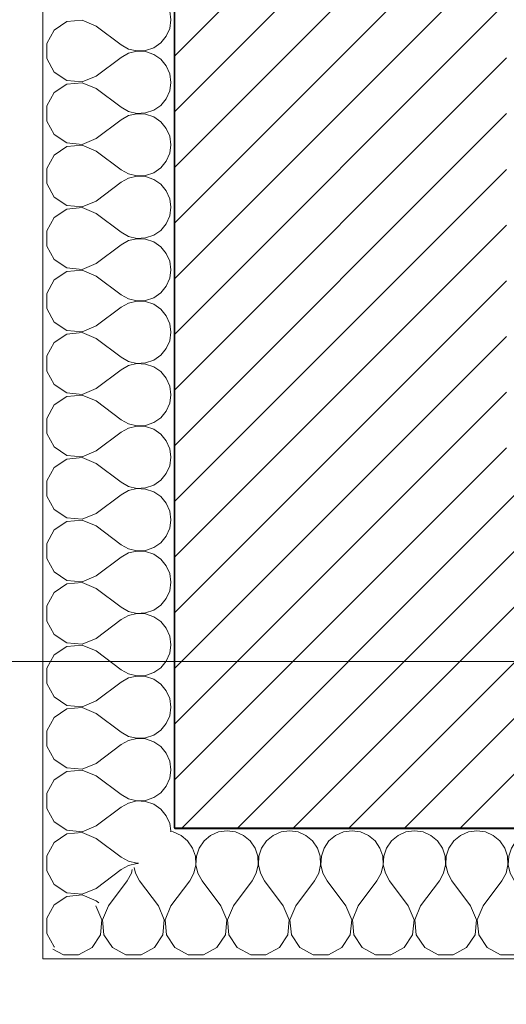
# Model space of a CAD drawing. Header units: millimetres. Extents: x -21056 to 421, y 9759 to 15589.
# Tile 9 of 120: x -6864 to -6808, y 9865 to 9978. Entities that reach past the tile are written whole.
import ezdxf

# ---------------------------------------------------------------- set-up
doc = ezdxf.new("R2010")
doc.units = ezdxf.units.MM
doc.header["$LTSCALE"] = 25
doc.header["$MEASUREMENT"] = 0
doc.linetypes.add('Kropki i Kreski', pattern=[670.277762, 352.777767, -176.388884, 0, -141.111112])
for name, color, linetype in [('Konstrukcja - Siatki mod', 7, 'Continuous'), ('KR_INW', 7, 'Continuous'), ('NAPIS_SODON', 7, 'Continuous')]:
    doc.layers.add(name, color=color, linetype=linetype)
for name, color, linetype, lineweight in [('Konstrukcja - Siatki mod_Nr_pióra__48', 1, 'Continuous', 15), ('KR_INW_Nr_pióra__101', 252, 'Continuous', 5), ('KR_INW_Nr_pióra__102', 3, 'Continuous', 5), ('KR_INW_Nr_pióra__27', 7, 'Continuous', 25), ('KR_INW_Nr_pióra__47', 7, 'Continuous', 15), ('NAPIS_SODON_Nr_pióra__1', 7, 'Continuous', 13)]:
    doc.layers.add(name, color=color, linetype=linetype, lineweight=lineweight)
pattern_1 = [(45, (0, 0), (-31.819804, 31.819804), [])]

# ---------------------------------------------------------------- blocks, each defined once
blk = doc.blocks.new('Strop_1', base_point=(179225, 121523.3))
at = {"layer": 'NAPIS_SODON_Nr_pióra__1', "linetype": 'Continuous', "flags": 128}
blk.add_lwpolyline([(179225, 121523.3), (179225.9, 107003.8), (250898.3, 107008.3), (250897.4, 121527.8)], close=True, dxfattribs=at)
blk = doc.blocks.new('*X208')
at = {"layer": 'KR_INW_Nr_pióra__102', "linetype": 'Continuous'}
for p, q in [((179221.5, 107928.6), (179220.2, 107938.3)), ((179102.4, 107926.5), (179088, 107916.9)), ((179119.8, 107928.2), (179102.4, 107926.5)), ((179135.8, 107921.4), (179119.8, 107928.2)), ((179135.8, 107921.4), (179164.4, 107900)), ((179216.2, 107909.8), (179220.2, 107918.8)), ((179220.2, 107918.8), (179221.5, 107928.6)), ((179088, 107916.9), (179079.7, 107901.6)), ((179209.9, 107902.2), (179216.2, 107909.8)), ((179079.7, 107901.6), (179079.7, 107884.2)), ((179164.4, 107900), (179173, 107895.2)), ((179173, 107895.2), (179182.6, 107893)), ((179192.4, 107893.5), (179201.8, 107896.6)), ((179201.8, 107896.6), (179209.9, 107902.2)), ((179079.7, 107884.2), (179088, 107868.8)), ((179135.8, 107864.3), (179164.4, 107885.7)), ((179173, 107890.5), (179164.4, 107885.7)), ((179182.6, 107892.7), (179173, 107890.5)), ((179182.6, 107893), (179192.4, 107893.5)), ((179192.4, 107892.2), (179182.6, 107892.7)), ((179201.8, 107889.1), (179192.4, 107892.2)), ((179209.9, 107883.5), (179201.8, 107889.1)), ((179216.2, 107875.9), (179209.9, 107883.5)), ((179220.2, 107866.9), (179216.2, 107875.9)), ((179088, 107868.8), (179102.4, 107859.2)), ((179119.8, 107857.6), (179135.8, 107864.3)), ((179221.5, 107857.1), (179220.2, 107866.9)), ((179102.4, 107855.1), (179088, 107845.5)), ((179102.4, 107859.2), (179119.8, 107857.6)), ((179119.8, 107856.7), (179102.4, 107855.1)), ((179135.8, 107850), (179119.8, 107856.7)), ((179135.8, 107850), (179164.4, 107828.6)), ((179220.2, 107847.4), (179221.5, 107857.1)), ((179088, 107845.5), (179079.7, 107830.1)), ((179216.2, 107838.4), (179220.2, 107847.4)), ((179079.7, 107830.1), (179079.7, 107812.7)), ((179164.4, 107828.6), (179173, 107823.8)), ((179201.8, 107825.2), (179209.9, 107830.8)), ((179209.9, 107830.8), (179216.2, 107838.4)), ((179173, 107819.1), (179164.4, 107814.3)), ((179173, 107823.8), (179182.6, 107821.6)), ((179182.6, 107821.3), (179173, 107819.1)), ((179182.6, 107821.6), (179192.4, 107822.1)), ((179192.4, 107820.8), (179182.6, 107821.3)), ((179192.4, 107822.1), (179201.8, 107825.2)), ((179201.8, 107817.7), (179192.4, 107820.8)), ((179209.9, 107812.1), (179201.8, 107817.7)), ((179079.7, 107812.7), (179088, 107797.4)), ((179135.8, 107792.9), (179164.4, 107814.3)), ((179216.2, 107804.5), (179209.9, 107812.1)), ((179088, 107797.4), (179102.4, 107787.8)), ((179220.2, 107795.5), (179216.2, 107804.5)), ((179221.5, 107785.7), (179220.2, 107795.5)), ((179102.4, 107783.7), (179088, 107774)), ((179102.4, 107787.8), (179119.8, 107786.1)), ((179119.8, 107785.3), (179102.4, 107783.7)), ((179119.8, 107786.1), (179135.8, 107792.9)), ((179135.8, 107778.6), (179119.8, 107785.3)), ((179220.2, 107776), (179221.5, 107785.7)), ((179088, 107774), (179079.7, 107758.7)), ((179135.8, 107778.6), (179164.4, 107757.1)), ((179216.2, 107766.9), (179220.2, 107776)), ((179209.9, 107759.4), (179216.2, 107766.9)), ((179079.7, 107758.7), (179079.7, 107741.3)), ((179164.4, 107757.1), (179173, 107752.4)), ((179173, 107752.4), (179182.6, 107750.1)), ((179182.6, 107749.9), (179173, 107747.6)), ((179182.6, 107750.1), (179192.4, 107750.6)), ((179192.4, 107749.4), (179182.6, 107749.9)), ((179192.4, 107750.6), (179201.8, 107753.8)), ((179201.8, 107746.2), (179192.4, 107749.4)), ((179201.8, 107753.8), (179209.9, 107759.4)), ((179079.7, 107741.3), (179088, 107726)), ((179135.8, 107721.4), (179164.4, 107742.9)), ((179173, 107747.6), (179164.4, 107742.9)), ((179209.9, 107740.6), (179201.8, 107746.2)), ((179216.2, 107733.1), (179209.9, 107740.6)), ((179220.2, 107724), (179216.2, 107733.1)), ((179088, 107726), (179102.4, 107716.3)), ((179102.4, 107716.3), (179119.8, 107714.7)), ((179119.8, 107714.7), (179135.8, 107721.4)), ((179221.5, 107714.3), (179220.2, 107724)), ((179102.4, 107712.2), (179088, 107702.6)), ((179119.8, 107713.9), (179102.4, 107712.2)), ((179135.8, 107707.1), (179119.8, 107713.9)), ((179135.8, 107707.1), (179164.4, 107685.7)), ((179216.2, 107695.5), (179220.2, 107704.5)), ((179220.2, 107704.5), (179221.5, 107714.3)), ((179088, 107702.6), (179079.7, 107687.3)), ((179209.9, 107687.9), (179216.2, 107695.5)), ((179079.7, 107687.3), (179079.7, 107669.9)), ((179164.4, 107685.7), (179173, 107680.9)), ((179192.4, 107679.2), (179201.8, 107682.3)), ((179201.8, 107682.3), (179209.9, 107687.9)), ((179079.7, 107669.9), (179088, 107654.5)), ((179135.8, 107650), (179164.4, 107671.4)), ((179173, 107676.2), (179164.4, 107671.4)), ((179173, 107680.9), (179182.6, 107678.7)), ((179182.6, 107678.4), (179173, 107676.2)), ((179182.6, 107678.7), (179192.4, 107679.2)), ((179192.4, 107677.9), (179182.6, 107678.4)), ((179201.8, 107674.8), (179192.4, 107677.9)), ((179209.9, 107669.2), (179201.8, 107674.8)), ((179216.2, 107661.6), (179209.9, 107669.2)), ((179220.2, 107652.6), (179216.2, 107661.6)), ((179088, 107654.5), (179102.4, 107644.9)), ((179119.8, 107643.3), (179135.8, 107650)), ((179221.5, 107642.9), (179220.2, 107652.6)), ((179102.4, 107640.8), (179088, 107631.2)), ((179102.4, 107644.9), (179119.8, 107643.3)), ((179119.8, 107642.4), (179102.4, 107640.8)), ((179135.8, 107635.7), (179119.8, 107642.4)), ((179220.2, 107633.1), (179221.5, 107642.9)), ((179088, 107631.2), (179079.7, 107615.8)), ((179135.8, 107635.7), (179164.4, 107614.3)), ((179216.2, 107624.1), (179220.2, 107633.1)), ((179079.7, 107615.8), (179079.7, 107598.4)), ((179164.4, 107614.3), (179173, 107609.5)), ((179201.8, 107610.9), (179209.9, 107616.5)), ((179209.9, 107616.5), (179216.2, 107624.1)), ((179173, 107604.8), (179164.4, 107600)), ((179173, 107609.5), (179182.6, 107607.3)), ((179182.6, 107607), (179173, 107604.8)), ((179182.6, 107607.3), (179192.4, 107607.8)), ((179192.4, 107606.5), (179182.6, 107607)), ((179192.4, 107607.8), (179201.8, 107610.9)), ((179201.8, 107603.4), (179192.4, 107606.5)), ((179209.9, 107597.8), (179201.8, 107603.4)), ((179079.7, 107598.4), (179088, 107583.1)), ((179135.8, 107578.6), (179164.4, 107600)), ((179216.2, 107590.2), (179209.9, 107597.8)), ((179088, 107583.1), (179102.4, 107573.5)), ((179220.2, 107581.2), (179216.2, 107590.2)), ((179221.5, 107571.4), (179220.2, 107581.2)), ((179102.4, 107569.4), (179088, 107559.7)), ((179102.4, 107573.5), (179119.8, 107571.8)), ((179119.8, 107571), (179102.4, 107569.4)), ((179119.8, 107571.8), (179135.8, 107578.6)), ((179135.8, 107564.3), (179119.8, 107571)), ((179220.2, 107561.7), (179221.5, 107571.4)), ((179088, 107559.7), (179079.7, 107544.4)), ((179135.8, 107564.3), (179164.4, 107542.9)), ((179216.2, 107552.7), (179220.2, 107561.7)), ((179209.9, 107545.1), (179216.2, 107552.7)), ((179079.7, 107544.4), (179079.7, 107527)), ((179164.4, 107542.9), (179173, 107538.1)), ((179173, 107538.1), (179182.6, 107535.9)), ((179182.6, 107535.6), (179173, 107533.3)), ((179182.6, 107535.9), (179192.4, 107536.3)), ((179192.4, 107535.1), (179182.6, 107535.6)), ((179192.4, 107536.3), (179201.8, 107539.5)), ((179201.8, 107531.9), (179192.4, 107535.1)), ((179201.8, 107539.5), (179209.9, 107545.1)), ((179079.7, 107527), (179088, 107511.7)), ((179135.8, 107507.1), (179164.4, 107528.6)), ((179173, 107533.3), (179164.4, 107528.6)), ((179209.9, 107526.4), (179201.8, 107531.9)), ((179216.2, 107518.8), (179209.9, 107526.4)), ((179220.2, 107509.8), (179216.2, 107518.8)), ((179088, 107511.7), (179102.4, 107502.1)), ((179102.4, 107502.1), (179119.8, 107500.4)), ((179119.8, 107500.4), (179135.8, 107507.1)), ((179221.5, 107500), (179220.2, 107509.8)), ((179102.4, 107497.9), (179088, 107488.3)), ((179119.8, 107499.6), (179102.4, 107497.9)), ((179135.8, 107492.9), (179119.8, 107499.6)), ((179135.8, 107492.9), (179164.4, 107471.4)), ((179216.2, 107481.2), (179220.2, 107490.2)), ((179220.2, 107490.2), (179221.5, 107500)), ((179088, 107488.3), (179079.7, 107473)), ((179209.9, 107473.6), (179216.2, 107481.2)), ((179079.7, 107473), (179079.7, 107455.6)), ((179164.4, 107471.4), (179173, 107466.7)), ((179192.4, 107464.9), (179201.8, 107468.1)), ((179201.8, 107468.1), (179209.9, 107473.6)), ((179135.8, 107435.7), (179164.4, 107457.1)), ((179173, 107461.9), (179164.4, 107457.1)), ((179173, 107466.7), (179182.6, 107464.4)), ((179182.6, 107464.1), (179173, 107461.9)), ((179182.6, 107464.4), (179192.4, 107464.9)), ((179192.4, 107463.7), (179182.6, 107464.1)), ((179201.8, 107460.5), (179192.4, 107463.7)), ((179209.9, 107454.9), (179201.8, 107460.5)), ((179079.7, 107455.6), (179088, 107440.3)), ((179216.2, 107447.3), (179209.9, 107454.9)), ((179220.2, 107438.3), (179216.2, 107447.3)), ((179088, 107440.3), (179102.4, 107430.6)), ((179119.8, 107429), (179135.8, 107435.7)), ((179221.5, 107428.6), (179220.2, 107438.3)), ((179102.4, 107426.5), (179088, 107416.9)), ((179102.4, 107430.6), (179119.8, 107429)), ((179119.8, 107428.2), (179102.4, 107426.5)), ((179135.8, 107421.4), (179119.8, 107428.2)), ((179220.2, 107418.8), (179221.5, 107428.6)), ((179088, 107416.9), (179079.7, 107401.6)), ((179135.8, 107421.4), (179164.4, 107400)), ((179216.2, 107409.8), (179220.2, 107418.8)), ((179079.7, 107401.6), (179079.7, 107384.2)), ((179164.4, 107400), (179173, 107395.2)), ((179201.8, 107396.6), (179209.9, 107402.2)), ((179209.9, 107402.2), (179216.2, 107409.8)), ((179173, 107390.5), (179164.4, 107385.7)), ((179173, 107395.2), (179182.6, 107393)), ((179182.6, 107392.7), (179173, 107390.5)), ((179182.6, 107393), (179192.4, 107393.5)), ((179192.4, 107392.2), (179182.6, 107392.7)), ((179192.4, 107393.5), (179201.8, 107396.6)), ((179201.8, 107389.1), (179192.4, 107392.2)), ((179209.9, 107383.5), (179201.8, 107389.1)), ((179079.7, 107384.2), (179088, 107368.8)), ((179135.8, 107364.3), (179164.4, 107385.7)), ((179216.2, 107375.9), (179209.9, 107383.5)), ((179088, 107368.8), (179102.4, 107359.2)), ((179220.2, 107366.9), (179216.2, 107375.9)), ((179221.5, 107357.1), (179220.2, 107366.9)), ((179102.4, 107355.1), (179088, 107345.5)), ((179102.4, 107359.2), (179119.8, 107357.6)), ((179119.8, 107356.7), (179102.4, 107355.1)), ((179119.8, 107357.6), (179135.8, 107364.3)), ((179135.8, 107350), (179119.8, 107356.7)), ((179220.2, 107347.4), (179221.5, 107357.1)), ((179088, 107345.5), (179079.7, 107330.1)), ((179135.8, 107350), (179164.4, 107328.6)), ((179216.2, 107338.4), (179220.2, 107347.4)), ((179209.9, 107330.8), (179216.2, 107338.4)), ((179079.7, 107330.1), (179079.7, 107312.7)), ((179164.4, 107328.6), (179173, 107323.8)), ((179173, 107323.8), (179182.6, 107321.6)), ((179182.6, 107321.3), (179173, 107319.1)), ((179182.6, 107321.6), (179192.4, 107322.1)), ((179192.4, 107320.8), (179182.6, 107321.3)), ((179192.4, 107322.1), (179201.8, 107325.2)), ((179201.8, 107325.2), (179209.9, 107330.8)), ((179079.7, 107312.7), (179088, 107297.4)), ((179135.8, 107292.9), (179164.4, 107314.3)), ((179173, 107319.1), (179164.4, 107314.3)), ((179201.8, 107317.7), (179192.4, 107320.8)), ((179209.9, 107312.1), (179201.8, 107317.7)), ((179216.2, 107304.5), (179209.9, 107312.1)), ((179220.2, 107295.5), (179216.2, 107304.5)), ((179088, 107297.4), (179102.4, 107287.8)), ((179102.4, 107287.8), (179119.8, 107286.1)), ((179119.8, 107286.1), (179135.8, 107292.9)), ((179221.5, 107285.7), (179220.2, 107295.5)), ((179102.4, 107283.7), (179088, 107274)), ((179119.8, 107285.3), (179102.4, 107283.7)), ((179135.8, 107278.6), (179119.8, 107285.3)), ((179135.8, 107278.6), (179164.4, 107257.1)), ((179216.2, 107266.9), (179220.2, 107276)), ((179220.2, 107276), (179221.5, 107285.7)), ((179088, 107274), (179079.7, 107258.7)), ((179209.9, 107259.4), (179216.2, 107266.9)), ((179079.7, 107258.7), (179079.7, 107241.3)), ((179164.4, 107257.1), (179173, 107252.4)), ((179192.4, 107250.6), (179201.8, 107253.8)), ((179201.8, 107253.8), (179209.9, 107259.4)), ((179135.8, 107221.4), (179164.4, 107242.9)), ((179173, 107247.6), (179164.4, 107242.9)), ((179173, 107252.4), (179182.6, 107250.1)), ((179182.6, 107249.9), (179173, 107247.6)), ((179182.6, 107250.1), (179192.4, 107250.6)), ((179192.4, 107249.4), (179182.6, 107249.9)), ((179201.8, 107246.2), (179192.4, 107249.4)), ((179209.9, 107240.6), (179201.8, 107246.2)), ((179079.7, 107241.3), (179088, 107226)), ((179216.2, 107233.1), (179209.9, 107240.6)), ((179220.2, 107224), (179216.2, 107233.1)), ((179088, 107226), (179102.4, 107216.3)), ((179119.8, 107214.7), (179135.8, 107221.4)), ((179221.5, 107214.3), (179220.2, 107224)), ((179102.4, 107212.2), (179088, 107202.6)), ((179102.4, 107216.3), (179119.8, 107214.7)), ((179119.8, 107213.9), (179102.4, 107212.2)), ((179135.8, 107207.1), (179119.8, 107213.9)), ((179220.2, 107204.5), (179221.5, 107214.3)), ((179088, 107202.6), (179079.7, 107187.3)), ((179135.8, 107207.1), (179164.4, 107185.7)), ((179216.2, 107195.5), (179220.2, 107204.5)), ((179079.7, 107187.3), (179079.7, 107169.9)), ((179201.8, 107182.3), (179209.9, 107187.9)), ((179209.9, 107187.9), (179216.2, 107195.5)), ((179164.4, 107185.7), (179173, 107180.9)), ((179173, 107176.2), (179164.4, 107171.4)), ((179173, 107180.9), (179182.6, 107178.7)), ((179182.6, 107178.4), (179173, 107176.2)), ((179182.6, 107178.7), (179192.4, 107179.2)), ((179192.4, 107177.9), (179182.6, 107178.4)), ((179192.4, 107179.2), (179201.8, 107182.3)), ((179201.8, 107174.8), (179192.4, 107177.9)), ((179209.9, 107169.2), (179201.8, 107174.8)), ((179079.7, 107169.9), (179088, 107154.5)), ((179135.8, 107150), (179164.4, 107171.4)), ((179216.2, 107161.6), (179209.9, 107169.2)), ((179088, 107154.5), (179102.4, 107144.9)), ((179220.2, 107152.6), (179216.2, 107161.6)), ((179221.5, 107142.9), (179220.2, 107152.6)), ((179102.4, 107140.8), (179088, 107131.2)), ((179102.4, 107144.9), (179119.8, 107143.3)), ((179119.8, 107142.4), (179102.4, 107140.8)), ((179119.8, 107143.3), (179135.8, 107150)), ((179135.8, 107135.7), (179119.8, 107142.4)), ((179220.2, 107133.1), (179221.5, 107142.9)), ((179088, 107131.2), (179079.7, 107115.8)), ((179135.8, 107135.7), (179164.4, 107114.3)), ((179216.2, 107124.1), (179220.2, 107133.1)), ((179209.9, 107116.5), (179216.2, 107124.1)), ((179079.7, 107115.8), (179079.7, 107098.4)), ((179164.4, 107114.3), (179173, 107109.5)), ((179173, 107109.5), (179182.6, 107107.3)), ((179182.6, 107107.3), (179192.4, 107107.8)), ((179192.4, 107107.8), (179201.8, 107110.9)), ((179201.8, 107110.9), (179209.9, 107116.5)), ((179079.7, 107098.4), (179088, 107083.1)), ((179135.8, 107078.6), (179164.4, 107100)), ((179173, 107104.8), (179164.4, 107100)), ((179182.6, 107107), (179173, 107104.8)), ((179192.4, 107106.5), (179182.6, 107107)), ((179201.8, 107103.4), (179192.4, 107106.5)), ((179209.9, 107097.8), (179201.8, 107103.4)), ((179216.2, 107090.2), (179209.9, 107097.8)), ((179220.2, 107081.2), (179216.2, 107090.2)), ((179088, 107083.1), (179102.4, 107073.5)), ((179102.4, 107073.5), (179119.8, 107071.8)), ((179119.8, 107071.8), (179135.8, 107078.6)), ((179221.5, 107071.4), (179220.2, 107081.2)), ((179102.4, 107069.4), (179088, 107059.7)), ((179119.8, 107071), (179102.4, 107069.4)), ((179135.8, 107064.3), (179119.8, 107071)), ((179135.8, 107064.3), (179164.4, 107042.9)), ((179220.2, 107061.7), (179221.5, 107071.4)), ((179088, 107059.7), (179079.7, 107044.4)), ((179209.9, 107045.1), (179216.2, 107052.7)), ((179216.2, 107052.7), (179220.2, 107061.7)), ((179079.7, 107044.4), (179079.7, 107027)), ((179164.4, 107042.9), (179173, 107038.1)), ((179201.8, 107039.5), (179209.9, 107045.1)), ((179135.8, 107007.1), (179164.4, 107028.6)), ((179173, 107033.3), (179164.4, 107028.6)), ((179173, 107038.1), (179182.6, 107035.9)), ((179182.6, 107035.6), (179173, 107033.3)), ((179182.6, 107035.9), (179192.4, 107036.3)), ((179192.4, 107035.1), (179182.6, 107035.6)), ((179192.4, 107036.3), (179201.8, 107039.5)), ((179201.8, 107031.9), (179192.4, 107035.1)), ((179209.9, 107026.4), (179201.8, 107031.9)), ((179079.7, 107027), (179088, 107011.7)), ((179216.2, 107018.8), (179209.9, 107026.4)), ((179220.2, 107009.8), (179216.2, 107018.8)), ((179088, 107011.7), (179102.4, 107002.1)), ((179119.8, 107000.4), (179135.8, 107007.1)), ((179221.3, 107001.4), (179220.2, 107009.8)), ((179102.4, 106997.9), (179088, 106988.3)), ((179102.4, 107002.1), (179119.8, 107000.4)), ((179119.8, 106999.6), (179102.4, 106997.9)), ((179135.8, 106992.9), (179119.8, 106999.6)), ((179088, 106988.3), (179079.7, 106973)), ((179135.8, 106992.9), (179164.4, 106971.4)), ((179079.7, 106973), (179079.7, 106955.6)), ((179164.4, 106971.4), (179173, 106966.7)), ((179173, 106961.9), (179164.4, 106957.1)), ((179173, 106966.7), (179182.6, 106964.4)), ((179182.6, 106964.1), (179173, 106961.9)), ((179182.6, 106964.4), (179184.5, 106964.5)), ((179184, 106964.1), (179182.6, 106964.1)), ((179079.7, 106955.6), (179088, 106940.3)), ((179135.8, 106935.7), (179164.4, 106957.1)), ((179088, 106940.3), (179102.4, 106930.6)), ((179102.4, 106930.6), (179119.8, 106929)), ((179119.8, 106928.2), (179102.4, 106926.5)), ((179119.8, 106929), (179135.8, 106935.7)), ((179135.8, 106921.4), (179119.8, 106928.2)), ((179088, 106916.9), (179079.7, 106901.6)), ((179102.4, 106926.5), (179088, 106916.9)), ((179135.8, 106921.4), (179139, 106919)), ((179079.7, 106901.6), (179079.7, 106884.2)), ((179079.7, 106884.2), (179088, 106868.8)), ((179088, 106868.8), (179088.4, 106868.5))]:
    blk.add_line(p, q, dxfattribs=at)
blk = doc.blocks.new('Ściana_2', base_point=(179075.1, 121675.6))
at = {"layer": 'KR_INW_Nr_pióra__101', "linetype": 'Continuous'}
h = blk.add_hatch(dxfattribs=at)
h.set_pattern_fill('Cegła_licówka', color=256, style=0, pattern_type=2)
h.set_pattern_definition(pattern_1)
h.paths.add_polyline_path([(179225.1, 107005.1), (179605.1, 107385.1), (179605.1, 113729.1), (179405.1, 113729.1), (179290.1, 113729.1), (179225.1, 113729.1)])
at = {"layer": 'KR_INW_Nr_pióra__27', "linetype": 'Continuous'}
blk.add_line((179225.1, 113729.1), (179225.1, 107005.1), dxfattribs=at)
at = {"layer": 'KR_INW_Nr_pióra__47', "linetype": 'Continuous', "flags": 128}
blk.add_lwpolyline([(179075.1, 113729.1), (179075.1, 106855.1)], dxfattribs=at)
at = {"layer": 'KR_INW'}
blk.add_blockref('*X208', (0, 0), dxfattribs=at)
blk = doc.blocks.new('*X212')
at = {"layer": 'KR_INW_Nr_pióra__102', "linetype": 'Continuous'}
for p, q in [((179224, 107000.2), (179220.6, 107000.7)), ((179233.1, 106996.2), (179224, 107000.2)), ((179240.6, 106989.9), (179233.1, 106996.2)), ((179266.9, 106996.2), (179259.4, 106989.9)), ((179276, 107000.2), (179266.9, 106996.2)), ((179285.7, 107001.6), (179276, 107000.2)), ((179295.5, 107000.2), (179285.7, 107001.6)), ((179304.5, 106996.2), (179295.5, 107000.2)), ((179312.1, 106989.9), (179304.5, 106996.2)), ((179338.4, 106996.2), (179330.8, 106989.9)), ((179347.4, 107000.2), (179338.4, 106996.2)), ((179357.1, 107001.6), (179347.4, 107000.2)), ((179366.9, 107000.2), (179357.1, 107001.6)), ((179375.9, 106996.2), (179366.9, 107000.2)), ((179383.5, 106989.9), (179375.9, 106996.2)), ((179409.8, 106996.2), (179402.2, 106989.9)), ((179418.8, 107000.2), (179409.8, 106996.2)), ((179428.6, 107001.6), (179418.8, 107000.2)), ((179438.3, 107000.2), (179428.6, 107001.6)), ((179447.3, 106996.2), (179438.3, 107000.2)), ((179454.9, 106989.9), (179447.3, 106996.2)), ((179481.2, 106996.2), (179473.6, 106989.9)), ((179490.2, 107000.2), (179481.2, 106996.2)), ((179500, 107001.6), (179490.2, 107000.2)), ((179509.8, 107000.2), (179500, 107001.6)), ((179518.8, 106996.2), (179509.8, 107000.2)), ((179526.4, 106989.9), (179518.8, 106996.2)), ((179552.7, 106996.2), (179545.1, 106989.9)), ((179561.7, 107000.2), (179552.7, 106996.2)), ((179571.4, 107001.6), (179561.7, 107000.2)), ((179581.2, 107000.2), (179571.4, 107001.6)), ((179590.2, 106996.2), (179581.2, 107000.2)), ((179597.8, 106989.9), (179590.2, 106996.2)), ((179624.1, 106996.2), (179616.5, 106989.9)), ((179633.1, 107000.2), (179624.1, 106996.2)), ((179642.9, 107001.6), (179633.1, 107000.2)), ((179652.6, 107000.2), (179642.9, 107001.6)), ((179661.6, 106996.2), (179652.6, 107000.2)), ((179669.2, 106989.9), (179661.6, 106996.2)), ((179695.5, 106996.2), (179687.9, 106989.9)), ((179704.5, 107000.2), (179695.5, 106996.2)), ((179714.3, 107001.6), (179704.5, 107000.2)), ((179724, 107000.2), (179714.3, 107001.6)), ((179733.1, 106996.2), (179724, 107000.2)), ((179740.6, 106989.9), (179733.1, 106996.2)), ((179766.9, 106996.2), (179759.4, 106989.9)), ((179776, 107000.2), (179766.9, 106996.2)), ((179785.7, 107001.6), (179776, 107000.2)), ((179795.5, 107000.2), (179785.7, 107001.6)), ((179804.5, 106996.2), (179795.5, 107000.2)), ((179812.1, 106989.9), (179804.5, 106996.2)), ((179838.4, 106996.2), (179830.8, 106989.9)), ((179847.4, 107000.2), (179838.4, 106996.2)), ((179857.1, 107001.6), (179847.4, 107000.2)), ((179866.9, 107000.2), (179857.1, 107001.6)), ((179875.9, 106996.2), (179866.9, 107000.2)), ((179883.5, 106989.9), (179875.9, 106996.2)), ((179909.8, 106996.2), (179902.2, 106989.9)), ((179918.8, 107000.2), (179909.8, 106996.2)), ((179928.6, 107001.6), (179918.8, 107000.2)), ((179938.3, 107000.2), (179928.6, 107001.6)), ((179947.3, 106996.2), (179938.3, 107000.2)), ((179954.9, 106989.9), (179947.3, 106996.2)), ((179981.2, 106996.2), (179973.6, 106989.9)), ((179990.2, 107000.2), (179981.2, 106996.2)), ((180000, 107001.6), (179990.2, 107000.2)), ((180009.8, 107000.2), (180000, 107001.6)), ((180018.8, 106996.2), (180009.8, 107000.2)), ((180026.4, 106989.9), (180018.8, 106996.2)), ((180052.7, 106996.2), (180045.1, 106989.9)), ((180061.7, 107000.2), (180052.7, 106996.2)), ((180071.4, 107001.6), (180061.7, 107000.2)), ((180081.2, 107000.2), (180071.4, 107001.6)), ((180090.2, 106996.2), (180081.2, 107000.2)), ((180097.8, 106989.9), (180090.2, 106996.2)), ((180124.1, 106996.2), (180116.5, 106989.9)), ((180133.1, 107000.2), (180124.1, 106996.2)), ((180142.9, 107001.6), (180133.1, 107000.2)), ((180152.6, 107000.2), (180142.9, 107001.6)), ((180161.6, 106996.2), (180152.6, 107000.2)), ((180169.2, 106989.9), (180161.6, 106996.2)), ((180195.5, 106996.2), (180187.9, 106989.9)), ((180204.5, 107000.2), (180195.5, 106996.2)), ((180214.3, 107001.6), (180204.5, 107000.2)), ((180224, 107000.2), (180214.3, 107001.6)), ((180233.1, 106996.2), (180224, 107000.2)), ((180240.6, 106989.9), (180233.1, 106996.2)), ((180266.9, 106996.2), (180259.4, 106989.9)), ((180276, 107000.2), (180266.9, 106996.2)), ((180285.7, 107001.6), (180276, 107000.2)), ((180295.5, 107000.2), (180285.7, 107001.6)), ((180304.5, 106996.2), (180295.5, 107000.2)), ((180312.1, 106989.9), (180304.5, 106996.2)), ((180338.4, 106996.2), (180330.8, 106989.9)), ((180347.4, 107000.2), (180338.4, 106996.2)), ((180357.1, 107001.6), (180347.4, 107000.2)), ((180366.9, 107000.2), (180357.1, 107001.6)), ((180375.9, 106996.2), (180366.9, 107000.2)), ((180383.5, 106989.9), (180375.9, 106996.2)), ((180409.8, 106996.2), (180402.2, 106989.9)), ((180418.8, 107000.2), (180409.8, 106996.2)), ((180428.6, 107001.6), (180418.8, 107000.2)), ((180438.3, 107000.2), (180428.6, 107001.6)), ((180447.3, 106996.2), (180438.3, 107000.2)), ((180454.9, 106989.9), (180447.3, 106996.2)), ((180481.2, 106996.2), (180473.6, 106989.9)), ((180490.2, 107000.2), (180481.2, 106996.2)), ((180500, 107001.6), (180490.2, 107000.2)), ((180509.8, 107000.2), (180500, 107001.6)), ((180518.8, 106996.2), (180509.8, 107000.2)), ((180526.4, 106989.9), (180518.8, 106996.2)), ((180552.7, 106996.2), (180545.1, 106989.9)), ((180560.5, 106999.7), (180552.7, 106996.2)), ((179246.2, 106981.8), (179240.6, 106989.9)), ((179259.4, 106989.9), (179253.8, 106981.8)), ((179317.7, 106981.8), (179312.1, 106989.9)), ((179330.8, 106989.9), (179325.2, 106981.8)), ((179389.1, 106981.8), (179383.5, 106989.9)), ((179402.2, 106989.9), (179396.6, 106981.8)), ((179460.5, 106981.8), (179454.9, 106989.9)), ((179473.6, 106989.9), (179468.1, 106981.8)), ((179531.9, 106981.8), (179526.4, 106989.9)), ((179545.1, 106989.9), (179539.5, 106981.8)), ((179603.4, 106981.8), (179597.8, 106989.9)), ((179616.5, 106989.9), (179610.9, 106981.8)), ((179674.8, 106981.8), (179669.2, 106989.9)), ((179687.9, 106989.9), (179682.3, 106981.8)), ((179746.2, 106981.8), (179740.6, 106989.9)), ((179759.4, 106989.9), (179753.8, 106981.8)), ((179817.7, 106981.8), (179812.1, 106989.9)), ((179830.8, 106989.9), (179825.2, 106981.8)), ((179889.1, 106981.8), (179883.5, 106989.9)), ((179902.2, 106989.9), (179896.6, 106981.8)), ((179960.5, 106981.8), (179954.9, 106989.9)), ((179973.6, 106989.9), (179968.1, 106981.8)), ((180031.9, 106981.8), (180026.4, 106989.9)), ((180045.1, 106989.9), (180039.5, 106981.8)), ((180103.4, 106981.8), (180097.8, 106989.9)), ((180116.5, 106989.9), (180110.9, 106981.8)), ((180174.8, 106981.8), (180169.2, 106989.9)), ((180187.9, 106989.9), (180182.3, 106981.8)), ((180246.2, 106981.8), (180240.6, 106989.9)), ((180259.4, 106989.9), (180253.8, 106981.8)), ((180317.7, 106981.8), (180312.1, 106989.9)), ((180330.8, 106989.9), (180325.2, 106981.8)), ((180389.1, 106981.8), (180383.5, 106989.9)), ((180402.2, 106989.9), (180396.6, 106981.8)), ((180460.5, 106981.8), (180454.9, 106989.9)), ((180473.6, 106989.9), (180468.1, 106981.8)), ((180531.9, 106981.8), (180526.4, 106989.9)), ((180545.1, 106989.9), (180539.5, 106981.8)), ((179249.4, 106972.5), (179246.2, 106981.8)), ((179249.9, 106962.6), (179249.4, 106972.5)), ((179250.6, 106972.5), (179250.1, 106962.6)), ((179253.8, 106981.8), (179250.6, 106972.5)), ((179320.8, 106972.5), (179317.7, 106981.8)), ((179321.3, 106962.6), (179320.8, 106972.5)), ((179322.1, 106972.5), (179321.6, 106962.6)), ((179325.2, 106981.8), (179322.1, 106972.5)), ((179392.2, 106972.5), (179389.1, 106981.8)), ((179392.7, 106962.6), (179392.2, 106972.5)), ((179393.5, 106972.5), (179393, 106962.6)), ((179396.6, 106981.8), (179393.5, 106972.5)), ((179463.7, 106972.5), (179460.5, 106981.8)), ((179464.1, 106962.6), (179463.7, 106972.5)), ((179464.9, 106972.5), (179464.4, 106962.6)), ((179468.1, 106981.8), (179464.9, 106972.5)), ((179535.1, 106972.5), (179531.9, 106981.8)), ((179535.6, 106962.6), (179535.1, 106972.5)), ((179536.3, 106972.5), (179535.9, 106962.6)), ((179539.5, 106981.8), (179536.3, 106972.5)), ((179606.5, 106972.5), (179603.4, 106981.8)), ((179607, 106962.6), (179606.5, 106972.5)), ((179607.8, 106972.5), (179607.3, 106962.6)), ((179610.9, 106981.8), (179607.8, 106972.5)), ((179677.9, 106972.5), (179674.8, 106981.8)), ((179678.4, 106962.6), (179677.9, 106972.5)), ((179679.2, 106972.5), (179678.7, 106962.6)), ((179682.3, 106981.8), (179679.2, 106972.5)), ((179749.4, 106972.5), (179746.2, 106981.8)), ((179749.9, 106962.6), (179749.4, 106972.5)), ((179750.6, 106972.5), (179750.1, 106962.6)), ((179753.8, 106981.8), (179750.6, 106972.5)), ((179820.8, 106972.5), (179817.7, 106981.8)), ((179821.3, 106962.6), (179820.8, 106972.5)), ((179822.1, 106972.5), (179821.6, 106962.6)), ((179825.2, 106981.8), (179822.1, 106972.5)), ((179892.2, 106972.5), (179889.1, 106981.8)), ((179892.7, 106962.6), (179892.2, 106972.5)), ((179893.5, 106972.5), (179893, 106962.6)), ((179896.6, 106981.8), (179893.5, 106972.5)), ((179963.7, 106972.5), (179960.5, 106981.8)), ((179964.1, 106962.6), (179963.7, 106972.5)), ((179964.9, 106972.5), (179964.4, 106962.6)), ((179968.1, 106981.8), (179964.9, 106972.5)), ((180035.1, 106972.5), (180031.9, 106981.8)), ((180035.6, 106962.6), (180035.1, 106972.5)), ((180036.3, 106972.5), (180035.9, 106962.6)), ((180039.5, 106981.8), (180036.3, 106972.5)), ((180106.5, 106972.5), (180103.4, 106981.8)), ((180107, 106962.6), (180106.5, 106972.5)), ((180107.8, 106972.5), (180107.3, 106962.6)), ((180110.9, 106981.8), (180107.8, 106972.5)), ((180177.9, 106972.5), (180174.8, 106981.8)), ((180178.4, 106962.6), (180177.9, 106972.5)), ((180179.2, 106972.5), (180178.7, 106962.6)), ((180182.3, 106981.8), (180179.2, 106972.5)), ((180249.4, 106972.5), (180246.2, 106981.8)), ((180249.9, 106962.6), (180249.4, 106972.5)), ((180250.6, 106972.5), (180250.1, 106962.6)), ((180253.8, 106981.8), (180250.6, 106972.5)), ((180320.8, 106972.5), (180317.7, 106981.8)), ((180321.3, 106962.6), (180320.8, 106972.5)), ((180322.1, 106972.5), (180321.6, 106962.6)), ((180325.2, 106981.8), (180322.1, 106972.5)), ((180392.2, 106972.5), (180389.1, 106981.8)), ((180392.7, 106962.6), (180392.2, 106972.5)), ((180393.5, 106972.5), (180393, 106962.6)), ((180396.6, 106981.8), (180393.5, 106972.5)), ((180463.7, 106972.5), (180460.5, 106981.8)), ((180464.1, 106962.6), (180463.7, 106972.5)), ((180464.9, 106972.5), (180464.4, 106962.6)), ((180468.1, 106981.8), (180464.9, 106972.5)), ((180535.1, 106972.5), (180531.9, 106981.8)), ((180535.6, 106962.6), (180535.1, 106972.5)), ((180536.3, 106972.5), (180535.9, 106962.6)), ((180539.5, 106981.8), (180536.3, 106972.5)), ((179247.6, 106953.1), (179249.9, 106962.6)), ((179250.1, 106962.6), (179252.4, 106953.1)), ((179319.1, 106953.1), (179321.3, 106962.6)), ((179321.6, 106962.6), (179323.8, 106953.1)), ((179390.5, 106953.1), (179392.7, 106962.6)), ((179393, 106962.6), (179395.2, 106953.1)), ((179461.9, 106953.1), (179464.1, 106962.6)), ((179464.4, 106962.6), (179466.7, 106953.1)), ((179533.3, 106953.1), (179535.6, 106962.6)), ((179535.9, 106962.6), (179538.1, 106953.1)), ((179604.8, 106953.1), (179607, 106962.6)), ((179607.3, 106962.6), (179609.5, 106953.1)), ((179676.2, 106953.1), (179678.4, 106962.6)), ((179678.7, 106962.6), (179680.9, 106953.1)), ((179747.6, 106953.1), (179749.9, 106962.6)), ((179750.1, 106962.6), (179752.4, 106953.1)), ((179819.1, 106953.1), (179821.3, 106962.6)), ((179821.6, 106962.6), (179823.8, 106953.1)), ((179890.5, 106953.1), (179892.7, 106962.6)), ((179893, 106962.6), (179895.2, 106953.1)), ((179961.9, 106953.1), (179964.1, 106962.6)), ((179964.4, 106962.6), (179966.7, 106953.1)), ((180033.3, 106953.1), (180035.6, 106962.6)), ((180035.9, 106962.6), (180038.1, 106953.1)), ((180104.8, 106953.1), (180107, 106962.6)), ((180107.3, 106962.6), (180109.5, 106953.1)), ((180176.2, 106953.1), (180178.4, 106962.6)), ((180178.7, 106962.6), (180180.9, 106953.1)), ((180247.6, 106953.1), (180249.9, 106962.6)), ((180250.1, 106962.6), (180252.4, 106953.1)), ((180319.1, 106953.1), (180321.3, 106962.6)), ((180321.6, 106962.6), (180323.8, 106953.1)), ((180390.5, 106953.1), (180392.7, 106962.6)), ((180393, 106962.6), (180395.2, 106953.1)), ((180461.9, 106953.1), (180464.1, 106962.6)), ((180464.4, 106962.6), (180466.7, 106953.1)), ((180533.3, 106953.1), (180535.6, 106962.6)), ((180535.9, 106962.6), (180538.1, 106953.1)), ((179171.4, 106944.4), (179176.2, 106953.1)), ((179176.2, 106953.1), (179177.2, 106957.2)), ((179179.4, 106959.5), (179180.9, 106953.1)), ((179180.9, 106953.1), (179185.7, 106944.4)), ((179242.9, 106944.4), (179247.6, 106953.1)), ((179252.4, 106953.1), (179257.1, 106944.4)), ((179314.3, 106944.4), (179319.1, 106953.1)), ((179323.8, 106953.1), (179328.6, 106944.4)), ((179385.7, 106944.4), (179390.5, 106953.1)), ((179395.2, 106953.1), (179400, 106944.4)), ((179457.1, 106944.4), (179461.9, 106953.1)), ((179466.7, 106953.1), (179471.4, 106944.4)), ((179528.6, 106944.4), (179533.3, 106953.1)), ((179538.1, 106953.1), (179542.9, 106944.4)), ((179600, 106944.4), (179604.8, 106953.1)), ((179609.5, 106953.1), (179614.3, 106944.4)), ((179671.4, 106944.4), (179676.2, 106953.1)), ((179680.9, 106953.1), (179685.7, 106944.4)), ((179742.9, 106944.4), (179747.6, 106953.1)), ((179752.4, 106953.1), (179757.1, 106944.4)), ((179814.3, 106944.4), (179819.1, 106953.1)), ((179823.8, 106953.1), (179828.6, 106944.4)), ((179885.7, 106944.4), (179890.5, 106953.1)), ((179895.2, 106953.1), (179900, 106944.4)), ((179957.1, 106944.4), (179961.9, 106953.1)), ((179966.7, 106953.1), (179971.4, 106944.4)), ((180028.6, 106944.4), (180033.3, 106953.1)), ((180038.1, 106953.1), (180042.9, 106944.4)), ((180100, 106944.4), (180104.8, 106953.1)), ((180109.5, 106953.1), (180114.3, 106944.4)), ((180171.4, 106944.4), (180176.2, 106953.1)), ((180180.9, 106953.1), (180185.7, 106944.4)), ((180242.9, 106944.4), (180247.6, 106953.1)), ((180252.4, 106953.1), (180257.1, 106944.4)), ((180314.3, 106944.4), (180319.1, 106953.1)), ((180323.8, 106953.1), (180328.6, 106944.4)), ((180385.7, 106944.4), (180390.5, 106953.1)), ((180395.2, 106953.1), (180400, 106944.4)), ((180457.1, 106944.4), (180461.9, 106953.1)), ((180466.7, 106953.1), (180471.4, 106944.4)), ((180528.6, 106944.4), (180533.3, 106953.1)), ((180538.1, 106953.1), (180542.9, 106944.4)), ((179150, 106915.9), (179171.4, 106944.4)), ((179207.1, 106915.9), (179185.7, 106944.4)), ((179221.4, 106915.9), (179242.9, 106944.4)), ((179278.6, 106915.9), (179257.1, 106944.4)), ((179292.9, 106915.9), (179314.3, 106944.4)), ((179350, 106915.9), (179328.6, 106944.4)), ((179364.3, 106915.9), (179385.7, 106944.4)), ((179421.4, 106915.9), (179400, 106944.4)), ((179435.7, 106915.9), (179457.1, 106944.4)), ((179492.9, 106915.9), (179471.4, 106944.4)), ((179507.1, 106915.9), (179528.6, 106944.4)), ((179564.3, 106915.9), (179542.9, 106944.4)), ((179578.6, 106915.9), (179600, 106944.4)), ((179635.7, 106915.9), (179614.3, 106944.4)), ((179650, 106915.9), (179671.4, 106944.4)), ((179707.1, 106915.9), (179685.7, 106944.4)), ((179721.4, 106915.9), (179742.9, 106944.4)), ((179778.6, 106915.9), (179757.1, 106944.4)), ((179792.9, 106915.9), (179814.3, 106944.4)), ((179850, 106915.9), (179828.6, 106944.4)), ((179864.3, 106915.9), (179885.7, 106944.4)), ((179921.4, 106915.9), (179900, 106944.4)), ((179935.7, 106915.9), (179957.1, 106944.4)), ((179992.9, 106915.9), (179971.4, 106944.4)), ((180007.1, 106915.9), (180028.6, 106944.4)), ((180064.3, 106915.9), (180042.9, 106944.4)), ((180078.6, 106915.9), (180100, 106944.4)), ((180135.7, 106915.9), (180114.3, 106944.4)), ((180150, 106915.9), (180171.4, 106944.4)), ((180207.1, 106915.9), (180185.7, 106944.4)), ((180221.4, 106915.9), (180242.9, 106944.4)), ((180278.6, 106915.9), (180257.1, 106944.4)), ((180292.9, 106915.9), (180314.3, 106944.4)), ((180350, 106915.9), (180328.6, 106944.4)), ((180364.3, 106915.9), (180385.7, 106944.4)), ((180421.4, 106915.9), (180400, 106944.4)), ((180435.7, 106915.9), (180457.1, 106944.4)), ((180492.9, 106915.9), (180471.4, 106944.4)), ((180507.1, 106915.9), (180528.6, 106944.4)), ((180560.5, 106920.9), (180542.9, 106944.4)), ((179142.4, 106899.8), (179135.7, 106915.8)), ((179150, 106915.9), (179143.3, 106899.8)), ((179213.9, 106899.8), (179207.1, 106915.9)), ((179221.4, 106915.9), (179214.7, 106899.8)), ((179285.3, 106899.8), (179278.6, 106915.9)), ((179292.9, 106915.9), (179286.1, 106899.8)), ((179356.7, 106899.8), (179350, 106915.9)), ((179364.3, 106915.9), (179357.6, 106899.8)), ((179428.2, 106899.8), (179421.4, 106915.9)), ((179435.7, 106915.9), (179429, 106899.8)), ((179499.6, 106899.8), (179492.9, 106915.9)), ((179507.1, 106915.9), (179500.4, 106899.8)), ((179571, 106899.8), (179564.3, 106915.9)), ((179578.6, 106915.9), (179571.8, 106899.8)), ((179642.4, 106899.8), (179635.7, 106915.9)), ((179650, 106915.9), (179643.3, 106899.8)), ((179713.9, 106899.8), (179707.1, 106915.9)), ((179721.4, 106915.9), (179714.7, 106899.8)), ((179785.3, 106899.8), (179778.6, 106915.9)), ((179792.9, 106915.9), (179786.1, 106899.8)), ((179856.7, 106899.8), (179850, 106915.9)), ((179864.3, 106915.9), (179857.6, 106899.8)), ((179928.2, 106899.8), (179921.4, 106915.9)), ((179935.7, 106915.9), (179929, 106899.8)), ((179999.6, 106899.8), (179992.9, 106915.9)), ((180007.1, 106915.9), (180000.4, 106899.8)), ((180071, 106899.8), (180064.3, 106915.9)), ((180078.6, 106915.9), (180071.8, 106899.8)), ((180142.4, 106899.8), (180135.7, 106915.9)), ((180150, 106915.9), (180143.3, 106899.8)), ((180213.9, 106899.8), (180207.1, 106915.9)), ((180221.4, 106915.9), (180214.7, 106899.8)), ((180285.3, 106899.8), (180278.6, 106915.9)), ((180292.9, 106915.9), (180286.1, 106899.8)), ((180356.7, 106899.8), (180350, 106915.9)), ((180364.3, 106915.9), (180357.6, 106899.8)), ((180428.2, 106899.8), (180421.4, 106915.9)), ((180435.7, 106915.9), (180429, 106899.8)), ((180499.6, 106899.8), (180492.9, 106915.9)), ((180507.1, 106915.9), (180500.4, 106899.8)), ((179140.8, 106882.5), (179142.4, 106899.8)), ((179143.3, 106899.8), (179144.9, 106882.5)), ((179212.2, 106882.5), (179213.9, 106899.8)), ((179214.7, 106899.8), (179216.3, 106882.5)), ((179283.7, 106882.5), (179285.3, 106899.8)), ((179286.1, 106899.8), (179287.8, 106882.5)), ((179355.1, 106882.5), (179356.7, 106899.8)), ((179357.6, 106899.8), (179359.2, 106882.5)), ((179426.5, 106882.5), (179428.2, 106899.8)), ((179429, 106899.8), (179430.6, 106882.5)), ((179497.9, 106882.5), (179499.6, 106899.8)), ((179500.4, 106899.8), (179502.1, 106882.5)), ((179569.4, 106882.5), (179571, 106899.8)), ((179571.8, 106899.8), (179573.5, 106882.5)), ((179640.8, 106882.5), (179642.4, 106899.8)), ((179643.3, 106899.8), (179644.9, 106882.5)), ((179712.2, 106882.5), (179713.9, 106899.8)), ((179714.7, 106899.8), (179716.3, 106882.5)), ((179783.7, 106882.5), (179785.3, 106899.8)), ((179786.1, 106899.8), (179787.8, 106882.5)), ((179855.1, 106882.5), (179856.7, 106899.8)), ((179857.6, 106899.8), (179859.2, 106882.5)), ((179926.5, 106882.5), (179928.2, 106899.8)), ((179929, 106899.8), (179930.6, 106882.5)), ((179997.9, 106882.5), (179999.6, 106899.8)), ((180000.4, 106899.8), (180002.1, 106882.5)), ((180069.4, 106882.5), (180071, 106899.8)), ((180071.8, 106899.8), (180073.5, 106882.5)), ((180140.8, 106882.5), (180142.4, 106899.8)), ((180143.3, 106899.8), (180144.9, 106882.5)), ((180212.2, 106882.5), (180213.9, 106899.8)), ((180214.7, 106899.8), (180216.3, 106882.5)), ((180283.7, 106882.5), (180285.3, 106899.8)), ((180286.1, 106899.8), (180287.8, 106882.5)), ((180355.1, 106882.5), (180356.7, 106899.8)), ((180357.6, 106899.8), (180359.2, 106882.5)), ((180426.5, 106882.5), (180428.2, 106899.8)), ((180429, 106899.8), (180430.6, 106882.5)), ((180497.9, 106882.5), (180499.6, 106899.8)), ((180500.4, 106899.8), (180502.1, 106882.5)), ((179131.2, 106868), (179140.8, 106882.5)), ((179144.9, 106882.5), (179154.5, 106868)), ((179202.6, 106868), (179212.2, 106882.5)), ((179216.3, 106882.5), (179226, 106868)), ((179274, 106868), (179283.7, 106882.5)), ((179287.8, 106882.5), (179297.4, 106868)), ((179345.5, 106868), (179355.1, 106882.5)), ((179359.2, 106882.5), (179368.8, 106868)), ((179416.9, 106868), (179426.5, 106882.5)), ((179430.6, 106882.5), (179440.3, 106868)), ((179488.3, 106868), (179497.9, 106882.5)), ((179502.1, 106882.5), (179511.7, 106868)), ((179559.7, 106868), (179569.4, 106882.5)), ((179573.5, 106882.5), (179583.1, 106868)), ((179631.2, 106868), (179640.8, 106882.5)), ((179644.9, 106882.5), (179654.5, 106868)), ((179702.6, 106868), (179712.2, 106882.5)), ((179716.3, 106882.5), (179726, 106868)), ((179774, 106868), (179783.7, 106882.5)), ((179787.8, 106882.5), (179797.4, 106868)), ((179845.5, 106868), (179855.1, 106882.5)), ((179859.2, 106882.5), (179868.8, 106868)), ((179916.9, 106868), (179926.5, 106882.5)), ((179930.6, 106882.5), (179940.3, 106868)), ((179988.3, 106868), (179997.9, 106882.5)), ((180002.1, 106882.5), (180011.7, 106868)), ((180059.7, 106868), (180069.4, 106882.5)), ((180073.5, 106882.5), (180083.1, 106868)), ((180131.2, 106868), (180140.8, 106882.5)), ((180144.9, 106882.5), (180154.5, 106868)), ((180202.6, 106868), (180212.2, 106882.5)), ((180216.3, 106882.5), (180226, 106868)), ((180274, 106868), (180283.7, 106882.5)), ((180287.8, 106882.5), (180297.4, 106868)), ((180345.5, 106868), (180355.1, 106882.5)), ((180359.2, 106882.5), (180368.8, 106868)), ((180416.9, 106868), (180426.5, 106882.5)), ((180430.6, 106882.5), (180440.3, 106868)), ((180488.3, 106868), (180497.9, 106882.5)), ((180502.1, 106882.5), (180511.7, 106868)), ((179086.3, 106866.3), (179098.4, 106859.8)), ((179098.4, 106859.8), (179115.8, 106859.8)), ((179115.8, 106859.8), (179131.2, 106868)), ((179154.5, 106868), (179169.9, 106859.8)), ((179169.9, 106859.8), (179187.3, 106859.8)), ((179187.3, 106859.8), (179202.6, 106868)), ((179226, 106868), (179241.3, 106859.8)), ((179241.3, 106859.8), (179258.7, 106859.8)), ((179258.7, 106859.8), (179274, 106868)), ((179297.4, 106868), (179312.7, 106859.8)), ((179312.7, 106859.8), (179330.1, 106859.8)), ((179330.1, 106859.8), (179345.5, 106868)), ((179368.8, 106868), (179384.2, 106859.8)), ((179384.2, 106859.8), (179401.6, 106859.8)), ((179401.6, 106859.8), (179416.9, 106868)), ((179440.3, 106868), (179455.6, 106859.8)), ((179455.6, 106859.8), (179473, 106859.8)), ((179473, 106859.8), (179488.3, 106868)), ((179511.7, 106868), (179527, 106859.8)), ((179527, 106859.8), (179544.4, 106859.8)), ((179544.4, 106859.8), (179559.7, 106868)), ((179583.1, 106868), (179598.4, 106859.8)), ((179598.4, 106859.8), (179615.8, 106859.8)), ((179615.8, 106859.8), (179631.2, 106868)), ((179654.5, 106868), (179669.9, 106859.8)), ((179669.9, 106859.8), (179687.3, 106859.8)), ((179687.3, 106859.8), (179702.6, 106868)), ((179726, 106868), (179741.3, 106859.8)), ((179741.3, 106859.8), (179758.7, 106859.8)), ((179758.7, 106859.8), (179774, 106868)), ((179797.4, 106868), (179812.7, 106859.8)), ((179812.7, 106859.8), (179830.1, 106859.8)), ((179830.1, 106859.8), (179845.5, 106868)), ((179868.8, 106868), (179884.2, 106859.8)), ((179884.2, 106859.8), (179901.6, 106859.8)), ((179901.6, 106859.8), (179916.9, 106868)), ((179940.3, 106868), (179955.6, 106859.8)), ((179955.6, 106859.8), (179973, 106859.8)), ((179973, 106859.8), (179988.3, 106868)), ((180011.7, 106868), (180027, 106859.8)), ((180027, 106859.8), (180044.4, 106859.8)), ((180044.4, 106859.8), (180059.7, 106868)), ((180083.1, 106868), (180098.4, 106859.8)), ((180098.4, 106859.8), (180115.8, 106859.8)), ((180115.8, 106859.8), (180131.2, 106868)), ((180154.5, 106868), (180169.9, 106859.8)), ((180169.9, 106859.8), (180187.3, 106859.8)), ((180187.3, 106859.8), (180202.6, 106868)), ((180226, 106868), (180241.3, 106859.8)), ((180241.3, 106859.8), (180258.7, 106859.8)), ((180258.7, 106859.8), (180274, 106868)), ((180297.4, 106868), (180312.7, 106859.8)), ((180312.7, 106859.8), (180330.1, 106859.8)), ((180330.1, 106859.8), (180345.5, 106868)), ((180368.8, 106868), (180384.2, 106859.8)), ((180384.2, 106859.8), (180401.6, 106859.8)), ((180401.6, 106859.8), (180416.9, 106868)), ((180440.3, 106868), (180455.6, 106859.8)), ((180455.6, 106859.8), (180473, 106859.8)), ((180473, 106859.8), (180488.3, 106868)), ((180511.7, 106868), (180527, 106859.8)), ((180527, 106859.8), (180544.4, 106859.8)), ((180544.4, 106859.8), (180559.7, 106868)), ((180559.7, 106868), (180560.5, 106869.1))]:
    blk.add_line(p, q, dxfattribs=at)
blk = doc.blocks.new('Ściana_3', base_point=(179075.1, 106855.1))
at = {"layer": 'KR_INW_Nr_pióra__101', "linetype": 'Continuous'}
h = blk.add_hatch(dxfattribs=at)
h.set_pattern_fill('Cegła_licówka', color=256, style=0, pattern_type=2)
h.set_pattern_definition(pattern_1)
h.paths.add_polyline_path([(179225.1, 107005.1), (180560.5, 107005.1), (180560.5, 107105.1), (180560.5, 107155.1), (180560.5, 107385.1), (179605.1, 107385.1)])
at = {"layer": 'KR_INW_Nr_pióra__27', "linetype": 'Continuous'}
blk.add_line((179225.1, 107005.1), (180560.5, 107005.1), dxfattribs=at)
at = {"layer": 'KR_INW_Nr_pióra__47', "linetype": 'Continuous', "flags": 128}
blk.add_lwpolyline([(179075.1, 106855.1), (180560.5, 106855.1)], dxfattribs=at)
at = {"layer": 'KR_INW'}
blk.add_blockref('*X212', (0, 0), dxfattribs=at)
blk = doc.blocks.new('Standardowy znacznik siatki')
at = {"layer": 'Konstrukcja - Siatki mod_Nr_pióra__48', "linetype": 'Kropki i Kreski'}
blk.add_line((1000, 0), (16187.8, 0), dxfattribs=at)
blk = doc.blocks.new('Standardowy znacznik siatki_8')
at = {"layer": 'Konstrukcja - Siatki mod_Nr_pióra__48', "linetype": 'Kropki i Kreski'}
blk.add_line((1000, 0), (72912, 0), dxfattribs=at)

msp = doc.modelspace()

# ---------------------------------------------------------------- block references
at = {"layer": 'Konstrukcja - Siatki mod', "color": 8, "linetype": 'Continuous', "lineweight": 13, "xscale": 0.1, "yscale": 0.1, "zscale": 100, "rotation": 270}
msp.add_blockref('Standardowy znacznik siatki', (-6827.34, 11477.46), dxfattribs=at)
at = {"layer": 'Konstrukcja - Siatki mod', "color": 8, "linetype": 'Continuous', "lineweight": 13, "xscale": 0.1, "yscale": 0.1, "zscale": 100}
msp.add_blockref('Standardowy znacznik siatki_8', (-6969.92, 9904.44), dxfattribs=at)
at = {"layer": 'KR_INW', "xscale": 0.1, "yscale": 0.1, "zscale": 0.1}
for name, p in [('Ściana_2', (-6861.34, 11352.49)), ('Ściana_3', (-6861.34, 9870.44))]:
    msp.add_blockref(name, p, dxfattribs=at)
at = {"layer": 'NAPIS_SODON', "linetype": 'Continuous', "xscale": 0.1, "yscale": 0.1, "zscale": 0.1}
msp.add_blockref('Strop_1', (-6846.35, 11337.26), dxfattribs=at)

doc.saveas('drawing.dxf')
